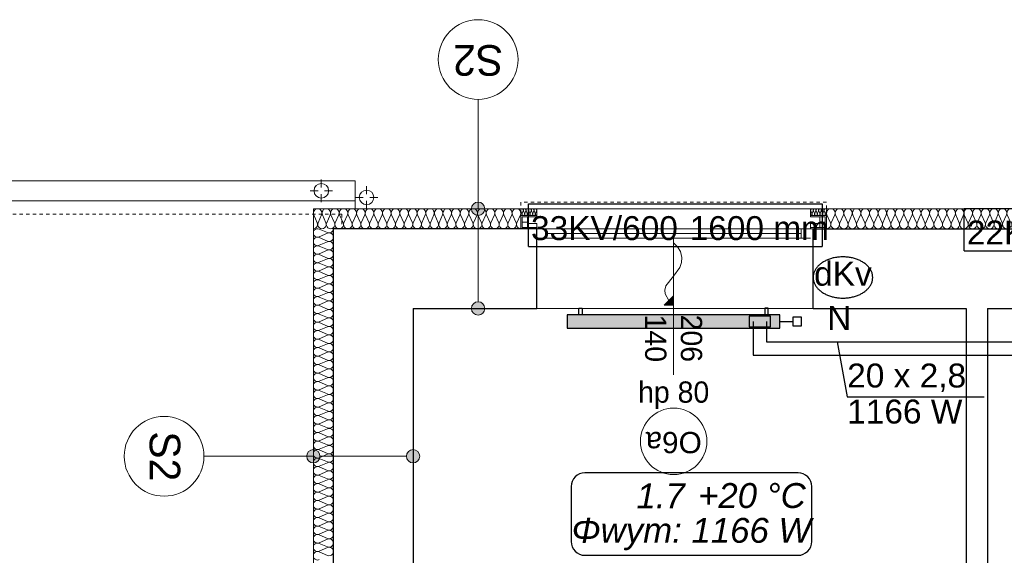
# Model space of a CAD drawing. Header units: inches. Extents: x -515158 to -470211, y -1887 to 84268.
# Tile 91 of 102: x -492371 to -484966, y 76280 to 80310. Entities that reach past the tile are written whole.
import ezdxf
from ezdxf.lldxf.tags import DXFTag

# ---------------------------------------------------------------- set-up
doc = ezdxf.new("R2010")
doc.units = ezdxf.units.IN
doc.header["$MEASUREMENT"] = 0
doc.linetypes.add('Hidden Line', pattern=[50, 25, -25])
for name, color, linetype, lineweight in [('#podkład', 252, 'Continuous', 9), ('A-Okna_Nr_Pióra__9', 252, 'Continuous', 9), ('Arch ocieplenie_Nr_Pióra__44', 252, 'Continuous', 9), ('Arch opisy okien_Nr_Pióra__9', 252, 'Continuous', 9), ('Arch opisy_Nr_Pióra__1', 252, 'Continuous', 25), ('Arch opisy_Nr_Pióra__21', 252, 'Continuous', 9), ('Arch opisy_Nr_Pióra__9', 252, 'Continuous', 9), ('Arch wykończenie_Nr_Pióra__3', 252, 'Continuous', 18), ('Arch wyposarzenie_Nr_Pióra__10', 252, 'Continuous', 18), ('INWENT DACH_Nr_Pióra__21', 252, 'Continuous', 9), ('INWENT RURY SPUSTOWE_Nr_Pióra__21', 252, 'Continuous', 9), ('INWENT. OKNA_Nr_Pióra__21', 252, 'Continuous', 9), ('INWENT. OKNA_Nr_Pióra__5', 252, 'Continuous', 13), ('INWENT.ŚCIANY_Nr_Pióra__1', 252, 'Continuous', 25), ('INWENT.ŚCIANY_Nr_Pióra__21', 252, 'Continuous', 9)]:
    doc.layers.add(name, color=color, linetype=linetype, lineweight=lineweight)
for name, color, linetype in [('A-Okna', 252, 'Continuous'), ('Arch ocieplenie', 252, 'Continuous'), ('Arch opisy', 252, 'Continuous'), ('IS_Text_Armatury_Therm', 7, 'Continuous'), ('IS_Text_Konstrukcji', 7, 'Continuous'), ('IS_Text_Odbiornikow_Therm', 7, 'Continuous')]:
    doc.layers.add(name, color=color, linetype=linetype)
for name, color, linetype, true_color in [('IS_Armatura_podłączeniowa_grz._dolnozas.', 7, 'SOLID', 0x000000), ('IS_Armatura_Therm', 7, 'SOLID', 0x000000), ('IS_Grafika', 7, 'SOLID', 0x000000), ('IS_Grzejniki_Plan_rzut', 7, 'SOLID', 0x000000), ('IS_Opisy_działek_Therm', 7, 'SOLID', 0x000000), ('IS_Powrót', 5, 'DASH', 0x0000ff), ('IS_Zasilanie', 1, 'SOLID', 0xff0000)]:
    doc.layers.add(name, color=color, linetype=linetype, true_color=true_color)
doc.styles.add('GENERATED_STYLE_10', font='arial.ttf')
doc.styles.add('GENERATED_STYLE_7', font='txt')
tags = doc.linetypes.add('DASH', pattern=[15, 10, -5]).pattern_tags.tags
tags[6:7] = [DXFTag(74, 4), DXFTag(75, 0), DXFTag(340, '0'), DXFTag(46, 0.0), DXFTag(50, 0.0), DXFTag(44, 0.0), DXFTag(45, 0.0)]
tags[4:5] = [DXFTag(74, 4), DXFTag(75, 0), DXFTag(340, '0'), DXFTag(46, 0.0), DXFTag(50, 0.0), DXFTag(44, 0.0), DXFTag(45, 0.0)]
tags = doc.linetypes.add('SOLID', pattern=[10, 10, 0]).pattern_tags.tags
tags[6:7] = [DXFTag(74, 4), DXFTag(75, 0), DXFTag(340, '0'), DXFTag(46, 0.0), DXFTag(50, 0.0), DXFTag(44, 0.0), DXFTag(45, 0.0)]
tags[4:5] = [DXFTag(74, 4), DXFTag(75, 0), DXFTag(340, '0'), DXFTag(46, 0.0), DXFTag(50, 0.0), DXFTag(44, 0.0), DXFTag(45, 0.0)]

# ---------------------------------------------------------------- blocks, each defined once
blk = doc.blocks.new('Linia_152', base_point=(-488348.3, 78225.3))
at = {"layer": 'Arch opisy_Nr_Pióra__21', "linetype": 'Continuous'}
for points in [[(-489048.3, 78225.3), (-489052.1, 78244.5), (-489063, 78260.7), (-489079.2, 78271.5), (-489098.3, 78275.3), (-489117.5, 78271.5), (-489133.7, 78260.7), (-489144.5, 78244.5), (-489148.3, 78225.3), (-489144.5, 78206.2), (-489133.7, 78190), (-489117.5, 78179.1), (-489098.3, 78175.3), (-489079.2, 78179.1), (-489063, 78190), (-489052.1, 78206.2)], [(-488298.3, 78225.3), (-488302.1, 78244.5), (-488313, 78260.7), (-488329.2, 78271.5), (-488348.3, 78275.3), (-488367.5, 78271.5), (-488383.7, 78260.7), (-488394.5, 78244.5), (-488398.3, 78225.3), (-488394.5, 78206.2), (-488383.7, 78190), (-488367.5, 78179.1), (-488348.3, 78175.3), (-488329.2, 78179.1), (-488313, 78190), (-488302.1, 78206.2)]]:
    blk.add_hatch(color=256, dxfattribs=at).paths.add_polyline_path(points, flags=0)
blk.add_line((-488398.3, 78225.3), (-489048.3, 78225.3), dxfattribs=at)
for centre in [(-489098.3, 78225.3), (-488348.3, 78225.3)]:
    blk.add_circle(centre, 50, dxfattribs=at)
blk = doc.blocks.new('Linia_151', base_point=(-489098.3, 78225.3))
at = {"layer": 'Arch opisy_Nr_Pióra__21', "linetype": 'Continuous'}
blk.add_line((-489098.3, 78225.3), (-489920.9, 78225.3), dxfattribs=at)
blk.add_circle((-490220.9, 78225.3), 300, dxfattribs=at)
blk = doc.blocks.new('Linia_146', base_point=(-487859, 80087.6))
at = {"layer": 'Arch opisy_Nr_Pióra__21', "linetype": 'Continuous'}
blk.add_line((-487859, 80087.6), (-487859, 80910.2), dxfattribs=at)
blk.add_circle((-487859, 81210.2), 300, dxfattribs=at)
blk = doc.blocks.new('Linia_145', base_point=(-487859, 79337.6))
at = {"layer": 'Arch opisy_Nr_Pióra__21', "linetype": 'Continuous'}
for points in [[(-487809, 80087.6), (-487812.8, 80106.8), (-487823.6, 80123), (-487839.8, 80133.8), (-487859, 80137.6), (-487878.1, 80133.8), (-487894.3, 80123), (-487905.2, 80106.8), (-487909, 80087.6), (-487905.2, 80068.5), (-487894.3, 80052.3), (-487878.1, 80041.4), (-487859, 80037.6), (-487839.8, 80041.4), (-487823.6, 80052.3), (-487812.8, 80068.5)], [(-487809, 79337.6), (-487812.8, 79356.8), (-487823.6, 79373), (-487839.8, 79383.8), (-487859, 79387.6), (-487878.1, 79383.8), (-487894.3, 79373), (-487905.2, 79356.8), (-487909, 79337.6), (-487905.2, 79318.5), (-487894.3, 79302.3), (-487878.1, 79291.4), (-487859, 79287.6), (-487839.8, 79291.4), (-487823.6, 79302.3), (-487812.8, 79318.5)]]:
    blk.add_hatch(color=256, dxfattribs=at).paths.add_polyline_path(points, flags=0)
blk.add_line((-487859, 79387.6), (-487859, 80037.6), dxfattribs=at)
for centre in [(-487859, 80087.6), (-487859, 79337.6)]:
    blk.add_circle(centre, 50, dxfattribs=at)
blk = doc.blocks.new('Krzywa_15', base_point=(-486388.3, 79832.2))
at = {"layer": 'A-Okna_Nr_Pióra__9', "linetype": 'Continuous'}
blk.add_hatch(color=256, dxfattribs=at).paths.add_polyline_path([(-486388.3, 79361.6), (-486459, 79361.2), (-486388.7, 79432.3)], flags=0)
for p, q in [((-486459, 79361.2), (-486388.7, 79432.3)), ((-486388.3, 79361.6), (-486388.7, 79432.3)), ((-486388.3, 79361.6), (-486459, 79361.2))]:
    blk.add_line(p, q, dxfattribs=at)
at = {"layer": 'A-Okna_Nr_Pióra__9', "linetype": 'Continuous', "flags": 128}
blk.add_lwpolyline([(-486388.3, 79832.2), (-486359.2, 79801), (-486337.9, 79766), (-486325.7, 79721.3), (-486328.2, 79682.6), (-486341.2, 79646.1), (-486388.3, 79581.6), (-486447.9, 79508.3), (-486455, 79476.3), (-486451, 79446.4), (-486423.9, 79396.8)], dxfattribs=at)
blk = doc.blocks.new('Izolacja cieplna 14_227', base_point=(-485358.3, 80037.6))
at = {"layer": 'Arch ocieplenie_Nr_Pióra__44', "linetype": 'Continuous'}
for p, q in [((-485357.5, 80072.7), (-485349.2, 80052.5)), ((-485347.5, 80052.5), (-485339.2, 80072.7)), ((-485337.5, 80072.7), (-485329.2, 80052.5)), ((-485327.5, 80052.5), (-485319.2, 80072.7)), ((-485317.5, 80072.7), (-485309.2, 80052.5)), ((-485307.5, 80052.5), (-485299.2, 80072.7)), ((-485297.5, 80072.7), (-485289.2, 80052.5)), ((-485287.5, 80052.5), (-485279.2, 80072.7)), ((-485277.5, 80072.7), (-485269.2, 80052.5)), ((-485267.5, 80052.5), (-485259.2, 80072.7)), ((-485257.5, 80072.7), (-485249.2, 80052.5)), ((-485247.5, 80052.5), (-485239.2, 80072.7))]:
    blk.add_line(p, q, dxfattribs=at)
for centre, start_param, end_param in [((-485348.3, 80077), 4.299595, 8.266775), ((-485328.3, 80077), 4.299595, 8.266775), ((-485308.3, 80077), 4.299595, 8.266775), ((-485288.3, 80077), 4.299595, 8.266775), ((-485268.3, 80077), 4.299595, 8.266775), ((-485248.3, 80077), 4.299595, 8.266775), ((-485358.3, 80048.3), 3.141593, 5.125182), ((-485338.3, 80048.3), 1.158004, 5.125183), ((-485318.3, 80048.3), 1.158004, 5.125183), ((-485298.3, 80048.3), 1.158004, 5.125183), ((-485278.3, 80048.3), 1.158004, 5.125183), ((-485258.3, 80048.3), 1.158004, 5.125183), ((-485238.3, 80048.3), 1.158004, 3.141593)]:
    blk.add_ellipse(centre, major_axis=(0, 10.6), ratio=0.94039, start_param=start_param, end_param=end_param, dxfattribs=at)
blk = doc.blocks.new('Izolacja cieplna 14_226', base_point=(-487538.3, 80037.6))
at = {"layer": 'Arch ocieplenie_Nr_Pióra__44', "linetype": 'Continuous'}
for p, q in [((-487537.5, 80072.7), (-487529.2, 80052.5)), ((-487527.5, 80052.5), (-487519.2, 80072.7)), ((-487517.5, 80072.7), (-487509.2, 80052.5)), ((-487507.5, 80052.5), (-487499.2, 80072.7)), ((-487497.5, 80072.7), (-487489.2, 80052.5)), ((-487487.5, 80052.5), (-487479.2, 80072.7)), ((-487477.5, 80072.7), (-487469.2, 80052.5)), ((-487467.5, 80052.5), (-487459.2, 80072.7)), ((-487457.5, 80072.7), (-487449.2, 80052.5)), ((-487447.5, 80052.5), (-487439.2, 80072.7)), ((-487437.5, 80072.7), (-487429.2, 80052.5)), ((-487427.5, 80052.5), (-487419.2, 80072.7))]:
    blk.add_line(p, q, dxfattribs=at)
for centre, start_param, end_param in [((-487528.3, 80077), 4.299595, 8.266775), ((-487508.3, 80077), 4.299595, 8.266775), ((-487488.3, 80077), 4.299595, 8.266775), ((-487468.3, 80077), 4.299595, 8.266775), ((-487448.3, 80077), 4.299595, 8.266775), ((-487428.3, 80077), 4.299595, 8.266775), ((-487538.3, 80048.3), 3.141593, 5.125182), ((-487518.3, 80048.3), 1.158004, 5.125183), ((-487498.3, 80048.3), 1.158004, 5.125183), ((-487478.3, 80048.3), 1.158004, 5.125183), ((-487458.3, 80048.3), 1.158004, 5.125183), ((-487438.3, 80048.3), 1.158004, 5.125183), ((-487418.3, 80048.3), 1.158004, 3.141593)]:
    blk.add_ellipse(centre, major_axis=(0, 10.6), ratio=0.94039, start_param=start_param, end_param=end_param, dxfattribs=at)
blk = doc.blocks.new('Izolacja cieplna 14_224', base_point=(-489098.3, 79937.6))
at = {"layer": 'Arch ocieplenie_Nr_Pióra__44', "linetype": 'Continuous'}
for p, q in [((-489095.6, 80042.9), (-489068.6, 79982.3)), ((-489063.1, 79982.3), (-489036.1, 80042.9)), ((-489030.6, 80042.9), (-489003.6, 79982.3)), ((-488998.1, 79982.3), (-488971.1, 80042.9)), ((-488965.6, 80042.9), (-488938.6, 79982.3)), ((-488933.1, 79982.3), (-488906.1, 80042.9)), ((-488900.6, 80042.9), (-488873.6, 79982.3)), ((-488868.1, 79982.3), (-488841.1, 80042.9)), ((-488835.6, 80042.9), (-488808.6, 79982.3)), ((-488803.1, 79982.3), (-488776.1, 80042.9)), ((-488770.6, 80042.9), (-488743.6, 79982.3)), ((-488738.1, 79982.3), (-488711.1, 80042.9)), ((-488705.6, 80042.9), (-488678.6, 79982.3)), ((-488673.1, 79982.3), (-488646.1, 80042.9)), ((-488640.6, 80042.9), (-488613.6, 79982.3)), ((-488608.1, 79982.3), (-488581.1, 80042.9)), ((-488575.6, 80042.9), (-488548.6, 79982.3)), ((-488543.1, 79982.3), (-488516.1, 80042.9)), ((-488510.6, 80042.9), (-488483.6, 79982.3)), ((-488478.1, 79982.3), (-488451.1, 80042.9)), ((-488445.6, 80042.9), (-488418.6, 79982.3)), ((-488413.1, 79982.3), (-488386.1, 80042.9)), ((-488380.6, 80042.9), (-488353.6, 79982.3)), ((-488348.1, 79982.3), (-488321.1, 80042.9)), ((-488315.6, 80042.9), (-488288.6, 79982.3)), ((-488283.1, 79982.3), (-488256.1, 80042.9)), ((-488250.6, 80042.9), (-488223.6, 79982.3)), ((-488218.1, 79982.3), (-488191.1, 80042.9)), ((-488185.6, 80042.9), (-488158.6, 79982.3)), ((-488153.1, 79982.3), (-488126.1, 80042.9)), ((-488120.6, 80042.9), (-488093.6, 79982.3)), ((-488088.1, 79982.3), (-488061.1, 80042.9)), ((-488055.6, 80042.9), (-488028.6, 79982.3)), ((-488023.1, 79982.3), (-487996.1, 80042.9)), ((-487990.6, 80042.9), (-487963.6, 79982.3)), ((-487958.1, 79982.3), (-487931.1, 80042.9)), ((-487925.6, 80042.9), (-487898.6, 79982.3)), ((-487893.1, 79982.3), (-487866.1, 80042.9)), ((-487860.6, 80042.9), (-487833.6, 79982.3)), ((-487828.1, 79982.3), (-487801.1, 80042.9)), ((-487795.6, 80042.9), (-487768.6, 79982.3)), ((-487763.1, 79982.3), (-487736.1, 80042.9)), ((-487730.6, 80042.9), (-487703.6, 79982.3)), ((-487698.1, 79982.3), (-487671.1, 80042.9)), ((-487665.6, 80042.9), (-487638.6, 79982.3)), ((-487633.1, 79982.3), (-487606.1, 80042.9)), ((-487600.6, 80042.9), (-487573.6, 79982.3)), ((-487568.1, 79982.3), (-487541.1, 80042.9))]:
    blk.add_line(p, q, dxfattribs=at)
for centre, start_param, end_param in [((-489065.8, 80055.7), 5.870392, 9.837571), ((-489000.8, 80055.7), 5.870392, 9.837571), ((-488935.8, 80055.7), 5.870392, 9.837571), ((-488870.8, 80055.7), 5.870392, 9.837571), ((-488805.8, 80055.7), 5.870392, 9.837571), ((-488740.8, 80055.7), 5.870392, 9.837571), ((-488675.8, 80055.7), 5.870392, 9.837571), ((-488610.8, 80055.7), 5.870392, 9.837571), ((-488545.8, 80055.7), 5.870392, 9.837571), ((-488480.8, 80055.7), 5.870392, 9.837571), ((-488415.8, 80055.7), 5.870392, 9.837571), ((-488350.8, 80055.7), 5.870392, 9.837571), ((-488285.8, 80055.7), 5.870392, 9.837571), ((-488220.8, 80055.7), 5.870392, 9.837571), ((-488155.8, 80055.7), 5.870392, 9.837571), ((-488090.8, 80055.7), 5.870392, 9.837571), ((-488025.8, 80055.7), 5.870392, 9.837571), ((-487960.8, 80055.7), 5.870392, 9.837571), ((-487895.8, 80055.7), 5.870392, 9.837571), ((-487830.8, 80055.7), 5.870392, 9.837571), ((-487765.8, 80055.7), 5.870392, 9.837571), ((-487700.8, 80055.7), 5.870392, 9.837571), ((-487635.8, 80055.7), 5.870392, 9.837571), ((-487570.8, 80055.7), 5.870392, 9.837571), ((-489098.3, 79969.5), 4.712389, 6.695979), ((-489033.3, 79969.5), 2.7288, 6.695979), ((-488968.3, 79969.5), 2.7288, 6.695979), ((-488903.3, 79969.5), 2.7288, 6.695979), ((-488838.3, 79969.5), 2.7288, 6.695979), ((-488773.3, 79969.5), 2.7288, 6.695979), ((-488708.3, 79969.5), 2.7288, 6.695979), ((-488643.3, 79969.5), 2.7288, 6.695979), ((-488578.3, 79969.5), 2.7288, 6.695979), ((-488513.3, 79969.5), 2.7288, 6.695979), ((-488448.3, 79969.5), 2.7288, 6.695979), ((-488383.3, 79969.5), 2.7288, 6.695979), ((-488318.3, 79969.5), 2.7288, 6.695979), ((-488253.3, 79969.5), 2.7288, 6.695979), ((-488188.3, 79969.5), 2.7288, 6.695979), ((-488123.3, 79969.5), 2.7288, 6.695979), ((-488058.3, 79969.5), 2.7288, 6.695979), ((-487993.3, 79969.5), 2.7288, 6.695979), ((-487928.3, 79969.5), 2.7288, 6.695979), ((-487863.3, 79969.5), 2.7288, 6.695979), ((-487798.3, 79969.5), 2.7288, 6.695979), ((-487733.3, 79969.5), 2.7288, 6.695979), ((-487668.3, 79969.5), 2.7288, 6.695979), ((-487603.3, 79969.5), 2.7288, 6.695979), ((-487538.3, 79969.5), 2.7288, 4.712389)]:
    blk.add_ellipse(centre, major_axis=(32.5, 0), ratio=0.981591, start_param=start_param, end_param=end_param, dxfattribs=at)
blk = doc.blocks.new('Izolacja cieplna 14_223', base_point=(-485238.3, 79937.6))
at = {"layer": 'Arch ocieplenie_Nr_Pióra__44', "linetype": 'Continuous'}
for p, q in [((-485235.6, 80042.9), (-485208.7, 79982.3)), ((-485203.3, 79982.3), (-485176.5, 80042.9)), ((-485171, 80042.9), (-485144.2, 79982.3)), ((-485138.7, 79982.3), (-485111.9, 80042.9)), ((-485106.4, 80042.9), (-485079.6, 79982.3)), ((-485074.2, 79982.3), (-485047.3, 80042.9)), ((-485041.9, 80042.9), (-485015, 79982.3)), ((-485009.6, 79982.3), (-484982.7, 80042.9)), ((-484977.3, 80042.9), (-484950.4, 79982.3)), ((-484945, 79982.3), (-484918.1, 80042.9)), ((-484912.7, 80042.9), (-484885.8, 79982.3)), ((-484880.4, 79982.3), (-484853.5, 80042.9)), ((-484848.1, 80042.9), (-484821.2, 79982.3)), ((-484815.8, 79982.3), (-484789, 80042.9)), ((-484783.5, 80042.9), (-484756.7, 79982.3)), ((-484751.2, 79982.3), (-484724.4, 80042.9)), ((-484718.9, 80042.9), (-484692.1, 79982.3)), ((-484686.7, 79982.3), (-484659.8, 80042.9)), ((-484654.4, 80042.9), (-484627.5, 79982.3)), ((-484622.1, 79982.3), (-484595.2, 80042.9)), ((-484589.8, 80042.9), (-484562.9, 79982.3)), ((-484557.5, 79982.3), (-484530.6, 80042.9)), ((-484525.2, 80042.9), (-484498.3, 79982.3)), ((-484492.9, 79982.3), (-484466, 80042.9)), ((-484460.6, 80042.9), (-484433.7, 79982.3)), ((-484428.3, 79982.3), (-484401.5, 80042.9)), ((-484396, 80042.9), (-484369.2, 79982.3)), ((-484363.7, 79982.3), (-484336.9, 80042.9)), ((-484331.4, 80042.9), (-484304.6, 79982.3)), ((-484299.2, 79982.3), (-484272.3, 80042.9)), ((-484266.9, 80042.9), (-484240, 79982.3)), ((-484234.6, 79982.3), (-484207.7, 80042.9)), ((-484202.3, 80042.9), (-484175.4, 79982.3)), ((-484170, 79982.3), (-484143.1, 80042.9)), ((-484137.7, 80042.9), (-484110.8, 79982.3)), ((-484105.4, 79982.3), (-484078.5, 80042.9)), ((-484073.1, 80042.9), (-484046.2, 79982.3)), ((-484040.8, 79982.3), (-484014, 80042.9)), ((-484008.5, 80042.9), (-483981.7, 79982.3)), ((-483976.2, 79982.3), (-483949.4, 80042.9)), ((-483943.9, 80042.9), (-483917.1, 79982.3)), ((-483911.7, 79982.3), (-483884.8, 80042.9)), ((-483879.4, 80042.9), (-483852.5, 79982.3)), ((-483847.1, 79982.3), (-483820.2, 80042.9)), ((-483814.8, 80042.9), (-483787.9, 79982.3)), ((-483782.5, 79982.3), (-483755.6, 80042.9)), ((-483750.2, 80042.9), (-483723.3, 79982.3)), ((-483717.9, 79982.3), (-483691, 80042.9))]:
    blk.add_line(p, q, dxfattribs=at)
for centre, start_param, end_param in [((-485206, 80055.7), 5.870392, 9.837571), ((-485141.5, 80055.7), 5.870392, 9.837571), ((-485076.9, 80055.7), 5.870392, 9.837571), ((-485012.3, 80055.7), 5.870392, 9.837571), ((-484947.7, 80055.7), 5.870392, 9.837571), ((-484883.1, 80055.7), 5.870392, 9.837571), ((-484818.5, 80055.7), 5.870392, 9.837571), ((-484754, 80055.7), 5.870392, 9.837571), ((-484689.4, 80055.7), 5.870392, 9.837571), ((-484624.8, 80055.7), 5.870392, 9.837571), ((-484560.2, 80055.7), 5.870392, 9.837571), ((-484495.6, 80055.7), 5.870392, 9.837571), ((-484431, 80055.7), 5.870392, 9.837571), ((-484366.5, 80055.7), 5.870392, 9.837571), ((-484301.9, 80055.7), 5.870392, 9.837571), ((-484237.3, 80055.7), 5.870392, 9.837571), ((-484172.7, 80055.7), 5.870392, 9.837571), ((-484108.1, 80055.7), 5.870392, 9.837571), ((-484043.5, 80055.7), 5.870392, 9.837571), ((-483979, 80055.7), 5.870392, 9.837571), ((-483914.4, 80055.7), 5.870392, 9.837571), ((-483849.8, 80055.7), 5.870392, 9.837571), ((-483785.2, 80055.7), 5.870392, 9.837571), ((-483720.6, 80055.7), 5.870392, 9.837571), ((-485238.3, 79969.5), 4.712389, 6.695979), ((-485173.7, 79969.5), 2.7288, 6.695979), ((-485109.2, 79969.5), 2.7288, 6.695979), ((-485044.6, 79969.5), 2.7288, 6.695979), ((-484980, 79969.5), 2.7288, 6.695979), ((-484915.4, 79969.5), 2.7288, 6.695979), ((-484850.8, 79969.5), 2.7288, 6.695979), ((-484786.2, 79969.5), 2.7288, 6.695979), ((-484721.7, 79969.5), 2.7288, 6.695979), ((-484657.1, 79969.5), 2.7288, 6.695979), ((-484592.5, 79969.5), 2.7288, 6.695979), ((-484527.9, 79969.5), 2.7288, 6.695979), ((-484463.3, 79969.5), 2.7288, 6.695979), ((-484398.7, 79969.5), 2.7288, 6.695979), ((-484334.2, 79969.5), 2.7288, 6.695979), ((-484269.6, 79969.5), 2.7288, 6.695979), ((-484205, 79969.5), 2.7288, 6.695979), ((-484140.4, 79969.5), 2.7288, 6.695979), ((-484075.8, 79969.5), 2.7288, 6.695979), ((-484011.2, 79969.5), 2.7288, 6.695979), ((-483946.7, 79969.5), 2.7288, 6.695979), ((-483882.1, 79969.5), 2.7288, 6.695979), ((-483817.5, 79969.5), 2.7288, 6.695979), ((-483752.9, 79969.5), 2.7288, 6.695979), ((-483688.3, 79969.5), 2.7288, 4.712389)]:
    blk.add_ellipse(centre, major_axis=(32.3, 0), ratio=0.987924, start_param=start_param, end_param=end_param, dxfattribs=at)
blk = doc.blocks.new('Izolacja cieplna 14_211', base_point=(-488948.3, 67857.6))
at = {"layer": 'Arch ocieplenie_Nr_Pióra__44', "linetype": 'Continuous'}
for p, q in [((-488993, 79908.4), (-489053.6, 79934.9)), ((-489053.6, 79876.4), (-488993, 79903)), ((-488993, 79844.4), (-489053.6, 79871)), ((-489053.6, 79812.5), (-488993, 79839.1)), ((-488993, 79780.5), (-489053.6, 79807.1)), ((-489053.6, 79748.6), (-488993, 79775.2)), ((-488993, 79716.6), (-489053.6, 79743.2)), ((-489053.6, 79684.7), (-488993, 79711.2)), ((-488993, 79652.7), (-489053.6, 79679.3)), ((-489053.6, 79620.7), (-488993, 79647.3)), ((-488993, 79588.8), (-489053.6, 79615.4)), ((-489053.6, 79556.8), (-488993, 79583.4)), ((-488993, 79524.9), (-489053.6, 79551.5)), ((-489053.6, 79492.9), (-488993, 79519.5)), ((-488993, 79461), (-489053.6, 79487.5)), ((-489053.6, 79429), (-488993, 79455.6)), ((-488993, 79397), (-489053.6, 79423.6)), ((-489053.6, 79365.1), (-488993, 79391.7)), ((-488993, 79333.1), (-489053.6, 79359.7)), ((-489053.6, 79301.2), (-488993, 79327.8)), ((-488993, 79269.2), (-489053.6, 79295.8)), ((-489053.6, 79237.2), (-488993, 79263.8)), ((-488993, 79205.3), (-489053.6, 79231.9)), ((-489053.6, 79173.3), (-488993, 79199.9)), ((-488993, 79141.4), (-489053.6, 79168)), ((-489053.6, 79109.4), (-488993, 79136)), ((-488993, 79077.5), (-489053.6, 79104)), ((-489053.6, 79045.5), (-488993, 79072.1)), ((-488993, 79013.5), (-489053.6, 79040.1)), ((-489053.6, 78981.6), (-488993, 79008.2)), ((-488993, 78949.6), (-489053.6, 78976.2)), ((-489053.6, 78917.7), (-488993, 78944.3)), ((-488993, 78885.7), (-489053.6, 78912.3)), ((-489053.6, 78853.8), (-488993, 78880.3)), ((-488993, 78821.8), (-489053.6, 78848.4)), ((-489053.6, 78789.8), (-488993, 78816.4)), ((-488993, 78757.9), (-489053.6, 78784.5)), ((-489053.6, 78725.9), (-488993, 78752.5)), ((-488993, 78694), (-489053.6, 78720.6)), ((-489053.6, 78662), (-488993, 78688.6)), ((-488993, 78630.1), (-489053.6, 78656.6)), ((-489053.6, 78598.1), (-488993, 78624.7)), ((-488993, 78566.1), (-489053.6, 78592.7)), ((-489053.6, 78534.2), (-488993, 78560.8)), ((-488993, 78502.2), (-489053.6, 78528.8)), ((-489053.6, 78470.3), (-488993, 78496.9)), ((-488993, 78438.3), (-489053.6, 78464.9)), ((-489053.6, 78406.3), (-488993, 78432.9)), ((-488993, 78374.4), (-489053.6, 78401)), ((-489053.6, 78342.4), (-488993, 78369)), ((-488993, 78310.5), (-489053.6, 78337.1)), ((-489053.6, 78278.5), (-488993, 78305.1)), ((-488993, 78246.6), (-489053.6, 78273.1)), ((-489053.6, 78214.6), (-488993, 78241.2)), ((-488993, 78182.6), (-489053.6, 78209.2)), ((-489053.6, 78150.7), (-488993, 78177.3)), ((-488993, 78118.7), (-489053.6, 78145.3)), ((-489053.6, 78086.8), (-488993, 78113.4)), ((-488993, 78054.8), (-489053.6, 78081.4)), ((-489053.6, 78022.9), (-488993, 78049.4)), ((-488993, 77990.9), (-489053.6, 78017.5)), ((-489053.6, 77958.9), (-488993, 77985.5)), ((-488993, 77927), (-489053.6, 77953.6)), ((-489053.6, 77895), (-488993, 77921.6)), ((-488993, 77863.1), (-489053.6, 77889.7)), ((-489053.6, 77831.1), (-488993, 77857.7)), ((-488993, 77799.2), (-489053.6, 77825.7)), ((-489053.6, 77767.2), (-488993, 77793.8)), ((-488993, 77735.2), (-489053.6, 77761.8)), ((-489053.6, 77703.3), (-488993, 77729.9)), ((-488993, 77671.3), (-489053.6, 77697.9)), ((-489053.6, 77639.4), (-488993, 77666)), ((-488993, 77607.4), (-489053.6, 77634)), ((-489053.6, 77575.4), (-488993, 77602)), ((-488993, 77543.5), (-489053.6, 77570.1)), ((-489053.6, 77511.5), (-488993, 77538.1)), ((-488993, 77479.6), (-489053.6, 77506.2))]:
    blk.add_line(p, q, dxfattribs=at)
for centre, start_param, end_param in [((-489066.4, 79905.7), 5.870392, 9.837571), ((-488980.2, 79937.6), 2.7288, 4.712389), ((-488980.2, 79873.7), 2.7288, 6.695979), ((-489066.4, 79841.8), 5.870392, 9.837571), ((-488980.2, 79809.8), 2.7288, 6.695979), ((-489066.4, 79777.8), 5.870392, 9.837571), ((-488980.2, 79745.9), 2.7288, 6.695979), ((-489066.4, 79713.9), 5.870392, 9.837571), ((-489066.4, 79650), 5.870392, 9.837571), ((-488980.2, 79682), 2.7288, 6.695979), ((-489066.4, 79586.1), 5.870392, 9.837571), ((-488980.2, 79618.1), 2.7288, 6.695979), ((-489066.4, 79522.2), 5.870392, 9.837571), ((-488980.2, 79554.1), 2.7288, 6.695979), ((-489066.4, 79458.3), 5.870392, 9.837571), ((-488980.2, 79490.2), 2.7288, 6.695979), ((-488980.2, 79426.3), 2.7288, 6.695979), ((-489066.4, 79394.4), 5.870392, 9.837571), ((-488980.2, 79362.4), 2.7288, 6.695979), ((-489066.4, 79330.4), 5.870392, 9.837571), ((-488980.2, 79298.5), 2.7288, 6.695979), ((-489066.4, 79266.5), 5.870392, 9.837571), ((-488980.2, 79234.6), 2.7288, 6.695979), ((-489066.4, 79202.6), 5.870392, 9.837571), ((-489066.4, 79138.7), 5.870392, 9.837571), ((-488980.2, 79170.6), 2.7288, 6.695979), ((-489066.4, 79074.8), 5.870392, 9.837571), ((-488980.2, 79106.7), 2.7288, 6.695979), ((-489066.4, 79010.9), 5.870392, 9.837571), ((-488980.2, 79042.8), 2.7288, 6.695979), ((-489066.4, 78946.9), 5.870392, 9.837571), ((-488980.2, 78978.9), 2.7288, 6.695979), ((-488980.2, 78915), 2.7288, 6.695979), ((-489066.4, 78883), 5.870392, 9.837571), ((-488980.2, 78851.1), 2.7288, 6.695979), ((-489066.4, 78819.1), 5.870392, 9.837571), ((-488980.2, 78787.2), 2.7288, 6.695979), ((-489066.4, 78755.2), 5.870392, 9.837571), ((-489066.4, 78691.3), 5.870392, 9.837571), ((-488980.2, 78723.2), 2.7288, 6.695979), ((-489066.4, 78627.4), 5.870392, 9.837571), ((-488980.2, 78659.3), 2.7288, 6.695979), ((-489066.4, 78563.5), 5.870392, 9.837571), ((-488980.2, 78595.4), 2.7288, 6.695979), ((-489066.4, 78499.5), 5.870392, 9.837571), ((-488980.2, 78531.5), 2.7288, 6.695979), ((-488980.2, 78467.6), 2.7288, 6.695979), ((-489066.4, 78435.6), 5.870392, 9.837571), ((-488980.2, 78403.7), 2.7288, 6.695979), ((-489066.4, 78371.7), 5.870392, 9.837571), ((-488980.2, 78339.7), 2.7288, 6.695979), ((-489066.4, 78307.8), 5.870392, 9.837571), ((-489066.4, 78243.9), 5.870392, 9.837571), ((-488980.2, 78275.8), 2.7288, 6.695979), ((-489066.4, 78180), 5.870392, 9.837571), ((-488980.2, 78211.9), 2.7288, 6.695979), ((-489066.4, 78116), 5.870392, 9.837571), ((-488980.2, 78148), 2.7288, 6.695979), ((-489066.4, 78052.1), 5.870392, 9.837571), ((-488980.2, 78084.1), 2.7288, 6.695979), ((-488980.2, 78020.2), 2.7288, 6.695979), ((-489066.4, 77988.2), 5.870392, 9.837571), ((-488980.2, 77956.3), 2.7288, 6.695979), ((-489066.4, 77924.3), 5.870392, 9.837571), ((-488980.2, 77892.3), 2.7288, 6.695979), ((-489066.4, 77860.4), 5.870392, 9.837571), ((-489066.4, 77796.5), 5.870392, 9.837571), ((-488980.2, 77828.4), 2.7288, 6.695979), ((-489066.4, 77732.6), 5.870392, 9.837571), ((-488980.2, 77764.5), 2.7288, 6.695979), ((-489066.4, 77668.6), 5.870392, 9.837571), ((-488980.2, 77700.6), 2.7288, 6.695979), ((-489066.4, 77604.7), 5.870392, 9.837571), ((-488980.2, 77636.7), 2.7288, 6.695979), ((-489066.4, 77540.8), 5.870392, 9.837571), ((-488980.2, 77572.8), 2.7288, 6.695979), ((-488980.2, 77508.8), 2.7288, 6.695979), ((-489066.4, 77476.9), 5.870392, 9.837571)]:
    blk.add_ellipse(centre, major_axis=(0, 32), ratio=0.998249, start_param=start_param, end_param=end_param, dxfattribs=at)
blk = doc.blocks.new('p1')
at = {"layer": 'Arch opisy_Nr_Pióra__9', "color": 252, "linetype": 'Continuous'}
blk.add_circle((-486388.3, 76124.3), 250, dxfattribs=at)
at = {"layer": 'Arch wykończenie_Nr_Pióra__3', "color": 252, "linetype": 'Continuous'}
for p, q in [((-488783.3, 77934.3), (-509898.3, 77934.3)), ((-488783.3, 77934.3), (-488783.3, 77874.3)), ((-487418.3, 77874.3), (-489098.3, 77874.3)), ((-489098.3, 77874.3), (-489098.3, 65494.3)), ((-487418.3, 77824.3), (-487418.3, 77874.3)), ((-485358.3, 77824.3), (-485358.3, 77874.3)), ((-485358.3, 77874.3), (-483568.3, 77874.3))]:
    blk.add_line(p, q, dxfattribs=at)
at = {"layer": 'Arch wyposarzenie_Nr_Pióra__10', "color": 252, "linetype": 'Hidden Line'}
for p, q in [((-487538.3, 77924.3), (-487538.3, 77724.3)), ((-485238.3, 77924.3), (-487538.3, 77924.3)), ((-485238.3, 77724.3), (-485238.3, 77924.3))]:
    blk.add_line(p, q, dxfattribs=at)
at = {"layer": 'Arch wyposarzenie_Nr_Pióra__10', "color": 252, "linetype": 'Continuous'}
for p, q in [((-487538.3, 77824.3), (-487418.3, 77824.3)), ((-487538.3, 77724.3), (-487538.3, 77824.3)), ((-487528.3, 77734.3), (-487528.3, 77814.3)), ((-487528.3, 77814.3), (-487418.3, 77814.3)), ((-487488.3, 77774.3), (-487528.3, 77774.3)), ((-487488.3, 77734.3), (-487488.3, 77814.3)), ((-487418.1, 77764.3), (-487488.3, 77764.3)), ((-487418.3, 77824.3), (-487418.3, 77814.3)), ((-487418.1, 77734.3), (-487418.1, 77764.3)), ((-485358.6, 77764.3), (-485288.3, 77764.3)), ((-485358.6, 77734.3), (-485358.6, 77764.3)), ((-485358.3, 77824.3), (-485358.3, 77814.3)), ((-485238.3, 77824.3), (-485358.3, 77824.3)), ((-485248.3, 77814.3), (-485358.3, 77814.3)), ((-485288.3, 77734.3), (-485288.3, 77814.3)), ((-485288.3, 77774.3), (-485248.3, 77774.3)), ((-485248.3, 77734.3), (-485248.3, 77814.3)), ((-485238.3, 77724.3), (-485238.3, 77824.3)), ((-487418.3, 77724.3), (-487538.3, 77724.3)), ((-487418.3, 77734.3), (-487528.3, 77734.3)), ((-487418.3, 77734.3), (-487418.3, 77724.3)), ((-485358.3, 77734.3), (-485358.3, 77724.3)), ((-485358.3, 77734.3), (-485248.3, 77734.3)), ((-485358.3, 77724.3), (-485238.3, 77724.3))]:
    blk.add_line(p, q, dxfattribs=at)
at = {"layer": 'INWENT DACH_Nr_Pióra__21', "color": 252, "linetype": 'Continuous'}
for p, q in [((-489038.3, 78034.3), (-489038.3, 78094.3)), ((-489063.3, 78009.3), (-489123.3, 78009.3)), ((-489038.3, 77984.3), (-489038.3, 77924.3)), ((-489013.3, 78009.3), (-488953.3, 78009.3)), ((-488698.3, 77984.3), (-488698.3, 78044.3)), ((-488723.3, 77959.3), (-488783.3, 77959.3)), ((-488698.3, 77934.3), (-488698.3, 77874.3)), ((-488673.3, 77959.3), (-488613.3, 77959.3))]:
    blk.add_line(p, q, dxfattribs=at)
for centre in [(-489038.3, 78009.3), (-488698.3, 77959.3)]:
    blk.add_circle(centre, 55, dxfattribs=at)
at = {"layer": 'INWENT RURY SPUSTOWE_Nr_Pióra__21', "color": 252, "linetype": 'Continuous'}
for p, q in [((-488783.3, 78084.3), (-497708.3, 78084.3)), ((-488783.3, 77934.3), (-488783.3, 78084.3))]:
    blk.add_line(p, q, dxfattribs=at)
at = {"layer": 'INWENT. OKNA_Nr_Pióra__5', "color": 252, "linetype": 'Continuous'}
for p, q in [((-487418.3, 77724.3), (-485358.3, 77724.3)), ((-487348.3, 77724.3), (-487348.3, 77654.3)), ((-485428.3, 77689.3), (-487348.3, 77689.3)), ((-485428.3, 77724.3), (-485428.3, 77654.3)), ((-487418.3, 77654.3), (-485358.3, 77654.3)), ((-486388.3, 77654.3), (-486388.3, 76624.3))]:
    blk.add_line(p, q, dxfattribs=at)
at = {"layer": 'INWENT.ŚCIANY_Nr_Pióra__1', "color": 252, "linetype": 'Continuous'}
for p, q in [((-487418.3, 77724.3), (-488948.3, 77724.3)), ((-488948.3, 77724.3), (-488948.3, 65644.3)), ((-487418.3, 77454.3), (-487418.3, 77724.3)), ((-485338.3, 77724.3), (-483578.3, 77724.3)), ((-485338.3, 77454.3), (-485338.3, 77724.3)), ((-487418.3, 77124.3), (-487418.3, 77454.3)), ((-485338.3, 77124.3), (-485338.3, 77454.3)), ((-488348.3, 77124.3), (-488348.3, 71804.3)), ((-488348.3, 77124.3), (-487418.3, 77124.3)), ((-485338.3, 77124.3), (-484188.3, 77124.3)), ((-484188.3, 77124.3), (-484188.3, 72704.3)), ((-484028.3, 77124.3), (-483568.3, 77124.3)), ((-484028.3, 77124.3), (-484028.3, 73514.3))]:
    blk.add_line(p, q, dxfattribs=at)
at = {"layer": 'INWENT.ŚCIANY_Nr_Pióra__21', "color": 252, "linetype": 'Hidden Line'}
for q in [(-498038.3, 77834.3), (-488883.3, 77724.3)]:
    blk.add_line((-488883.3, 77834.3), q, dxfattribs=at)
at = {"layer": 'INWENT.ŚCIANY_Nr_Pióra__21', "color": 252, "linetype": 'Continuous'}
for p, q in [((-487418.3, 77874.3), (-485358.3, 77874.3)), ((-487418.3, 77124.3), (-485338.3, 77124.3))]:
    blk.add_line(p, q, dxfattribs=at)
at = {"layer": 'A-Okna', "color": 252, "linetype": 'Continuous', "lineweight": 9}
blk.add_blockref('Krzywa_15', (-486388.3, 77618.9), dxfattribs=at)
at = {"layer": 'Arch ocieplenie', "color": 252, "linetype": 'Continuous', "lineweight": 13}
for name, p in [('Izolacja cieplna 14_224', (-489098.3, 77724.3)), ('Izolacja cieplna 14_226', (-487538.3, 77824.3)), ('Izolacja cieplna 14_227', (-485358.3, 77824.3)), ('Izolacja cieplna 14_223', (-485238.3, 77724.3)), ('Izolacja cieplna 14_211', (-488948.3, 65644.3))]:
    blk.add_blockref(name, p, dxfattribs=at)
at = {"layer": 'Arch opisy', "color": 252, "linetype": 'Continuous'}
for name, p in [('Linia_146', (-487859, 77874.3)), ('Linia_145', (-487859, 77124.3)), ('Linia_151', (-489098.3, 76012)), ('Linia_152', (-488348.3, 76012))]:
    blk.add_blockref(name, p, dxfattribs=at)
at = {"layer": 'Arch opisy okien_Nr_Pióra__9', "color": 252, "linetype": 'Continuous', "insert": (-486388.3, 76035.2), "char_height": 160, "attachment_point": 2, "rotation": 180, "style": 'GENERATED_STYLE_10'}
blk.add_mtext('{O6a}', dxfattribs=at)
at = {"layer": 'Arch opisy_Nr_Pióra__1', "color": 252, "linetype": 'Continuous', "char_height": 230, "attachment_point": 2, "style": 'GENERATED_STYLE_7'}
for insert, rotation in [((-487859, 78875.5), 180), ((-490099.5, 76012), 270)]:
    blk.add_mtext('{S2}', dxfattribs=dict(at, insert=insert, rotation=rotation))
at = {"layer": 'INWENT. OKNA_Nr_Pióra__21', "color": 252, "linetype": 'Continuous', "insert": (-486174.2, 76899.3), "char_height": 160, "width": 709.227, "attachment_point": 2, "rotation": 270, "line_spacing_factor": 1.007581, "style": 'GENERATED_STYLE_7'}
blk.add_mtext('{206\\P140}', dxfattribs=at)
at = {"layer": 'INWENT. OKNA_Nr_Pióra__21', "color": 252, "linetype": 'Continuous', "insert": (-486388.3, 76575), "char_height": 160, "attachment_point": 2, "style": 'GENERATED_STYLE_7'}
blk.add_mtext('{hp 80}', dxfattribs=at)

msp = doc.modelspace()

# ---------------------------------------------------------------- block references
at = {"layer": '#podkład'}
msp.add_blockref('p1', (-1064.1, 1012.8), dxfattribs=at)

# ---------------------------------------------------------------- next in the draw order: hatches: boundary and pattern name
at = {"layer": 'IS_Grzejniki_Plan_rzut', "ltscale": 10}
msp.add_hatch(color=8, dxfattribs=at).paths.add_polyline_path([(-486653.9, 78089.7), (-488253.9, 78089.7), (-488253.9, 77989.7), (-486653.9, 77989.7)])

# ---------------------------------------------------------------- next in the draw order: linework, layer by layer
at = {"layer": 'IS_Armatura_podłączeniowa_grz._dolnozas.', "ltscale": 10}
for p, q in [((-486723.9, 78079.7), (-486883.9, 78079.7)), ((-486883.9, 78079.7), (-486883.9, 77999.7)), ((-486723.9, 77999.7), (-486723.9, 78079.7)), ((-486723.9, 78079.7), (-486723.9, 78079.7)), ((-486883.9, 77999.7), (-486723.9, 77999.7))]:
    msp.add_line(p, q, dxfattribs=at)
at = {"layer": 'IS_Armatura_Therm', "ltscale": 10}
for p, q in [((-486491.4, 78072.2), (-486556.4, 78072.2)), ((-486556.4, 78072.2), (-486556.4, 78007.2)), ((-486491.4, 78007.2), (-486491.4, 78072.2)), ((-486653.9, 78039.7), (-486556.4, 78039.7)), ((-486556.4, 78007.2), (-486491.4, 78007.2))]:
    msp.add_line(p, q, dxfattribs=at)
at = {"layer": 'IS_Grafika', "ltscale": 10}
for points, knots in [([(-486179.4, 78525), (-486190.4, 78525), (-486212.2, 78523.9), (-486243.8, 78519.1), (-486273.6, 78511.3), (-486301.3, 78500.7), (-486326.3, 78487.7), (-486348.6, 78472.5), (-486367.6, 78455.2), (-486383.1, 78436.1), (-486394.7, 78415.4), (-486401.9, 78393.2), (-486403.5, 78377.8), (-486403.5, 78370.2)], [0, 0, 0, 0, 33.167036, 65.15629, 95.929861, 125.438554, 153.638532, 180.511954, 206.093104, 230.501175, 253.978693, 276.929023, 299.937572, 299.937572, 299.937572, 299.937572]), ([(-485955.2, 78370.2), (-485955.2, 78377.8), (-485956.9, 78393.2), (-485964.1, 78415.4), (-485975.7, 78436.1), (-485991.1, 78455.2), (-486010.2, 78472.5), (-486032.4, 78487.7), (-486057.5, 78500.7), (-486085.1, 78511.3), (-486114.9, 78519.1), (-486146.6, 78523.9), (-486168.3, 78525), (-486179.4, 78525)], [0, 0, 0, 0, 23.008549, 45.958879, 69.436398, 93.844468, 119.425619, 146.29904, 174.499018, 204.007711, 234.781282, 266.770537, 299.937572, 299.937572, 299.937572, 299.937572]), ([(-486403.5, 78370.2), (-486403.5, 78362.5), (-486401.9, 78347.1), (-486394.7, 78325), (-486383.1, 78304.3), (-486367.6, 78285.1), (-486348.6, 78267.9), (-486326.3, 78252.6), (-486301.3, 78239.6), (-486273.6, 78229.1), (-486243.8, 78221.3), (-486212.2, 78216.4), (-486190.4, 78215.3), (-486179.4, 78215.3)], [0, 0, 0, 0, 23.008549, 45.958879, 69.436398, 93.844468, 119.425619, 146.29904, 174.499018, 204.007711, 234.781282, 266.770537, 299.937572, 299.937572, 299.937572, 299.937572]), ([(-486179.4, 78215.3), (-486168.3, 78215.3), (-486146.6, 78216.4), (-486114.9, 78221.3), (-486085.1, 78229.1), (-486057.5, 78239.6), (-486032.4, 78252.6), (-486010.2, 78267.9), (-485991.1, 78285.1), (-485975.7, 78304.3), (-485964.1, 78325), (-485956.9, 78347.1), (-485955.2, 78362.5), (-485955.2, 78370.2)], [0, 0, 0, 0, 33.167036, 65.15629, 95.929861, 125.438554, 153.638532, 180.511954, 206.093104, 230.501175, 253.978693, 276.929023, 299.937572, 299.937572, 299.937572, 299.937572])]:
    msp.add_open_spline(points, degree=3, knots=knots, dxfattribs=at)
at = {"layer": 'IS_Grzejniki_Plan_rzut', "ltscale": 10}
for p, q in [((-488166.4, 78089.7), (-488166.4, 78139.7)), ((-488166.4, 78139.7), (-488141.4, 78139.7)), ((-488141.4, 78139.7), (-488141.4, 78089.7)), ((-486741.4, 78139.7), (-486766.4, 78139.7)), ((-486766.4, 78139.7), (-486766.4, 78089.7)), ((-486741.4, 78089.7), (-486741.4, 78139.7)), ((-486653.9, 78089.7), (-488253.9, 78089.7)), ((-488253.9, 78089.7), (-488253.9, 77989.7)), ((-486653.9, 77989.7), (-486653.9, 78089.7)), ((-486653.9, 78089.7), (-486653.9, 78089.7)), ((-488253.9, 77989.7), (-486653.9, 77989.7))]:
    msp.add_line(p, q, dxfattribs=at)
at = {"layer": 'IS_Opisy_działek_Therm', "ltscale": 10}
for p, q in [((-486222.9, 77885.1), (-486147.3, 77472.9)), ((-486147.3, 77472.9), (-485117.3, 77472.9))]:
    msp.add_line(p, q, dxfattribs=at)
at = {"layer": 'IS_Powrót', "color": 5, "ltscale": 10}
for p, q in [((-486753.9, 78039.7), (-486753.9, 77885.1)), ((-486753.9, 77885.1), (-483946.2, 77885.1))]:
    msp.add_line(p, q, dxfattribs=at)
at = {"layer": 'IS_Text_Konstrukcji', "color": 18, "linetype": 'SOLID', "ltscale": 10, "true_color": 0x000000}
msp.add_lwpolyline([(-488120.5, 76280), (-486517.2, 76280, 0.414214), (-486413.8, 76383.3), (-486413.8, 76796.6, 0.414214), (-486517.2, 76900), (-488120.5, 76900, 0.414214), (-488223.8, 76796.6), (-488223.8, 76383.3, 0.414214), (-488120.5, 76280)], format="xyb", dxfattribs=at)
at = {"layer": 'IS_Text_Odbiornikow_Therm', "color": 18, "linetype": 'SOLID', "ltscale": 10, "true_color": 0x000000}
for p, q in [((-488545.1, 78603), (-488545.1, 78923)), ((-488545.1, 78923), (-486335.1, 78923)), ((-486335.1, 78923), (-486335.1, 78603)), ((-485267.2, 78570), (-485267.2, 78890)), ((-485267.2, 78890), (-483197.2, 78890)), ((-488545.1, 78603), (-486335.1, 78603)), ((-485267.2, 78570), (-483197.2, 78570))]:
    msp.add_line(p, q, dxfattribs=at)
at = {"layer": 'IS_Zasilanie', "color": 1, "ltscale": 10}
for p, q in [((-486853.9, 78039.7), (-486853.9, 77785.1)), ((-486853.9, 77785.1), (-484046.2, 77785.1))]:
    msp.add_line(p, q, dxfattribs=at)

# ---------------------------------------------------------------- next in the draw order: texts
at = {"layer": 'IS_Grafika', "ltscale": 10, "insert": (-486179.4, 78488.6), "char_height": 180, "attachment_point": 2}
msp.add_mtext('\\fArial|b0|i0;dKv', dxfattribs=at)
at = {"layer": 'IS_Opisy_działek_Therm', "ltscale": 10, "char_height": 180}
for s, insert, attachment_point in [('\\fArial|b0|i0;20 x 2,8', (-486147.3, 77508.9), 7), ('\\fArial|b0|i0;1166 W', (-486147.3, 77451.3), 1)]:
    msp.add_mtext(s, dxfattribs=dict(at, insert=insert, attachment_point=attachment_point))
at = {"layer": 'IS_Text_Armatury_Therm', "color": 18, "linetype": 'SOLID', "ltscale": 10, "true_color": 0x000000, "insert": (-486116.5, 77975.7), "char_height": 180, "attachment_point": 9}
msp.add_mtext('\\fArial|b0|i0;N  ', dxfattribs=at)
at = {"layer": 'IS_Text_Konstrukcji', "color": 18, "linetype": 'SOLID', "ltscale": 10, "true_color": 0x000000, "char_height": 187.2}
for s, insert, attachment_point in [('\\fArial|b0|i1;1.7', (-487368.8, 76633.2), 9), ('\\fArial|b0|i1;+20 °C', (-487268.8, 76633.2), 7), ('\\fArial|b0|i1;Φwym: 1166 W', (-487318.8, 76561.2), 2)]:
    msp.add_mtext(s, dxfattribs=dict(at, insert=insert, attachment_point=attachment_point))
at = {"layer": 'IS_Text_Odbiornikow_Therm', "color": 18, "linetype": 'SOLID', "ltscale": 10, "true_color": 0x000000, "char_height": 180, "attachment_point": 7}
for s, insert in [('\\fArial|b0|i0;33KV/600', (-488525.1, 78649)), ('\\fArial|b0|i0;1600 mm', (-487332.4, 78649)), ('\\fArial|b0|i0;22KV/500', (-485247.2, 78616))]:
    msp.add_mtext(s, dxfattribs=dict(at, insert=insert))

doc.saveas('drawing.dxf')
